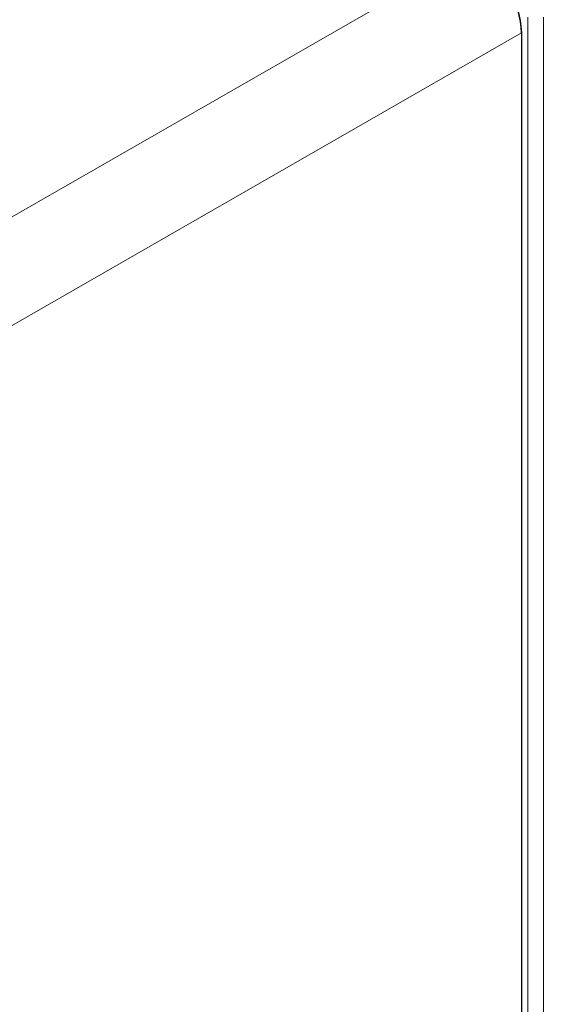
# Paper-space layout 'Blatt2' of a CAD drawing. Header units: millimetres. Extents: x 5 to 418, y 2 to 292.
# Tile 31 of 66: x 127.51 to 136.96, y 175.9 to 193.66. Entities that reach past the tile are written whole.
import ezdxf

# ---------------------------------------------------------------- set-up
doc = ezdxf.new("R2010")
doc.units = ezdxf.units.MM

psp = doc.layouts.new('Blatt2')

# ---------------------------------------------------------------- linework, layer by layer
at = {"color": 7, "linetype": 'Continuous', "lineweight": 18}
for p, q in [((123.81, 188.058), (135.719, 194.893)), ((136.681, 108.44), (136.681, 193.707)), ((136.962, 193.705), (136.962, 108.439)), ((136.567, 193.424), (124.656, 186.587)), ((136.573, 193.426), (136.567, 193.423))]:
    psp.add_line(p, q, dxfattribs=at)
at = {"color": 7, "linetype": 'Continuous', "lineweight": 25}
for p, q in [((136.567, 193.424), (136.567, 108.188)), ((136.573, 108.833), (136.573, 193.426))]:
    psp.add_line(p, q, dxfattribs=at)
psp.add_arc((134.73, 193.342), 1.844, 2.6055, 57.3945, dxfattribs=at)
psp.add_ellipse((135.718, 193.913), major_axis=(-0.6, 1.039), ratio=0.577587, start_param=3.927194, end_param=5.497635, dxfattribs=at)

doc.saveas('drawing.dxf')
